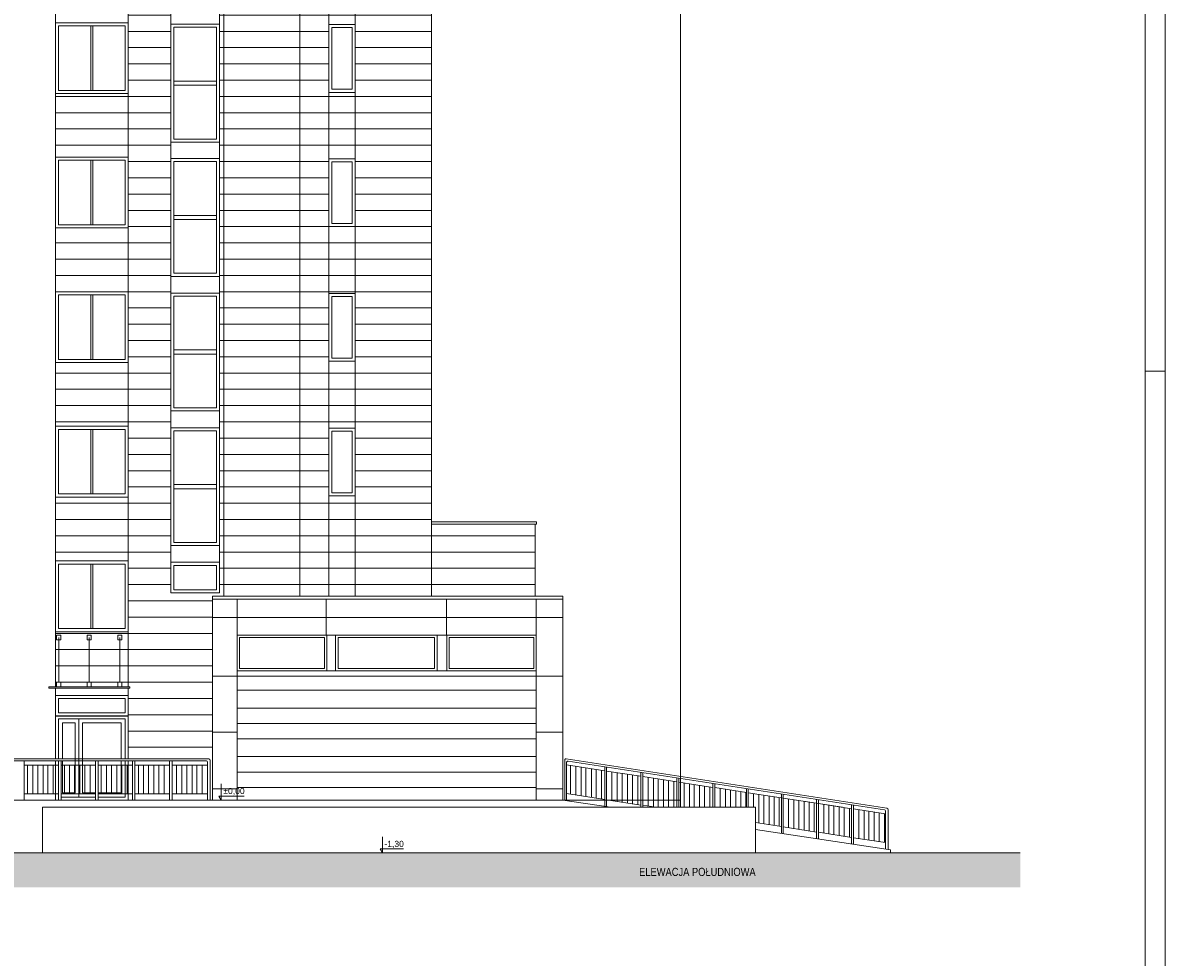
# Paper-space layout 'A-43 ELEWACJE' of a CAD drawing. Header units: millimetres. Extents: x -1100 to 1100, y 0 to 900.
# Tile 23 of 24: x 819 to 1100, y 450 to 680. Entities that reach past the tile are written whole.
import ezdxf
from ezdxf.xclip import XClip

# ---------------------------------------------------------------- set-up
doc = ezdxf.new("R2010")
doc.units = ezdxf.units.MM
doc.header["$MEASUREMENT"] = 0
doc.header["$XCLIPFRAME"] = 0
doc.linetypes.add('KURZGESTRICHELT', pattern=[550, 400, -150])
for name, color, linetype, lineweight in [('A_Arkusz_Nr_pióra__1', 7, 'Continuous', 20), ('A_opis_Nr_pióra__1', 7, 'Continuous', 20), ('A_ściany_Nr_pióra__1', 7, 'Continuous', 20), ('A_ściany_Nr_pióra__2', 8, 'Continuous', 13), ('A_ściany_Nr_pióra__3', 252, 'Continuous', 13)]:
    doc.layers.add(name, color=color, linetype=linetype, lineweight=lineweight)
for name, color, linetype, lineweight, true_color in [('A_Arkusz_Nr_pióra__237', 7, 'Continuous', 5, 0x343434), ('A_linie_Nr_pióra__10', 7, 'Continuous', 13, 0x4b4b4b), ('A_wymiary_Nr_pióra__7', 7, 'Continuous', 18, 0x171717)]:
    doc.layers.add(name, color=color, linetype=linetype, lineweight=lineweight, true_color=true_color)
doc.layers.add('A_ściany', color=7, linetype='Continuous')
doc.styles.add('STYL_AUTOMATYCZNY_2', font='ARIALN.TTF')
doc.styles.add('STYL_AUTOMATYCZNY_4', font='arial.ttf')
pattern_1 = [(0, (-1989.549, 1773.546), (0, 4), [])]

# ---------------------------------------------------------------- blocks, each defined once
blk = doc.blocks.new('Rysunek_4_4', base_point=(-1989.55, 1773.55))
at = {"layer": 'A_ściany', "linetype": 'Continuous', "lineweight": 13}
h = blk.add_hatch(dxfattribs=at)
h.set_pattern_fill('BONIE_0004', color=8, style=0, pattern_type=2)
h.set_pattern_definition(pattern_1)
h.paths.add_polyline_path([(887.35, 538.7), (887.35, 846.96), (868.65, 846.96), (868.65, 538.7)])
h = blk.add_hatch(dxfattribs=at)
h.set_pattern_fill('BONIE_0004', color=8, style=0, pattern_type=2)
h.set_pattern_definition(pattern_1)
h.paths.add_polyline_path([(900.95, 538.7), (945.18, 538.7), (945.18, 556.07), (919.75, 556.07), (919.75, 846.96), (900.95, 846.96)])
h = blk.add_hatch(dxfattribs=at)
h.set_pattern_fill('BONIE_0004', color=8, style=0, pattern_type=2)
h.set_pattern_definition(pattern_1)
h.paths.add_polyline_path([(855.63, 835.45), (845.21, 835.45), (845.21, 498.9), (865.93, 498.9), (865.93, 538.7), (868.65, 538.7), (868.65, 811.57), (867.63, 811.57), (867.63, 539.52), (855.63, 539.52)])
h = blk.add_hatch(dxfattribs=at)
h.set_pattern_fill('BONIE_0004', color=8, style=0, pattern_type=2)
h.set_pattern_definition(pattern_1)
h.paths.add_polyline_path([(887.35, 835.45), (887.35, 538.7), (894.45, 538.7), (894.45, 835.45)])
h = blk.add_hatch(dxfattribs=at)
h.set_pattern_fill('BONIE_0004', color=8, style=0, pattern_type=2)
h.set_pattern_definition(pattern_1)
h.paths.add_polyline_path([(900.95, 679.22), (900.95, 695.75), (894.49, 695.75), (894.49, 679.22)])
h = blk.add_hatch(dxfattribs=at)
h.set_pattern_fill('BONIE_0004', color=8, style=0, pattern_type=2)
h.set_pattern_definition(pattern_1)
h.paths.add_polyline_path([(900.95, 646.22), (900.95, 662.65), (894.49, 662.65), (894.49, 646.22)])
h = blk.add_hatch(dxfattribs=at)
h.set_pattern_fill('BONIE_0004', color=8, style=0, pattern_type=2)
h.set_pattern_definition(pattern_1)
h.paths.add_polyline_path([(845.21, 662.27), (827.31, 662.27), (827.31, 646.65), (845.21, 646.65)])
h = blk.add_hatch(dxfattribs=at)
h.set_pattern_fill('BONIE_0004', color=8, style=0, pattern_type=2)
h.set_pattern_definition(pattern_1)
h.paths.add_polyline_path([(845.21, 629.27), (827.31, 629.27), (827.31, 613.55), (845.21, 613.55)])
h = blk.add_hatch(dxfattribs=at)
h.set_pattern_fill('BONIE_0004', color=8, style=0, pattern_type=2)
h.set_pattern_definition(pattern_1)
h.paths.add_polyline_path([(900.95, 613.12), (900.95, 629.55), (894.49, 629.55), (894.49, 613.12)])
h = blk.add_hatch(dxfattribs=at)
h.set_pattern_fill('BONIE_0004', color=8, style=0, pattern_type=2)
h.set_pattern_definition(pattern_1)
h.paths.add_polyline_path([(845.21, 596.17), (827.31, 596.17), (827.31, 580.45), (845.21, 580.45)])
h = blk.add_hatch(dxfattribs=at)
h.set_pattern_fill('BONIE_0004', color=8, style=0, pattern_type=2)
h.set_pattern_definition(pattern_1)
h.paths.add_polyline_path([(900.95, 580.02), (900.95, 596.45), (894.49, 596.45), (894.49, 580.02)])
h = blk.add_hatch(dxfattribs=at)
h.set_pattern_fill('BONIE_0004', color=8, style=0, pattern_type=2)
h.set_pattern_definition(pattern_1)
h.paths.add_polyline_path([(845.21, 563.07), (827.31, 563.07), (827.31, 547.35), (845.21, 547.35)])
h = blk.add_hatch(dxfattribs=at)
h.set_pattern_fill('BONIE_0004', color=8, style=0, pattern_type=2)
h.set_pattern_definition(pattern_1)
h.paths.add_polyline_path([(894.49, 563.35), (894.49, 538.7), (900.95, 538.7), (900.95, 563.35)])
h = blk.add_hatch(dxfattribs=at)
h.set_pattern_fill('BONIE_0004', color=8, style=0, pattern_type=2)
h.set_pattern_definition(pattern_1)
h.paths.add_polyline_path([(845.21, 529.97), (827.31, 529.97), (827.31, 514.25), (845.21, 514.25)])
blk.add_hatch(color=8, dxfattribs=at).paths.add_polyline_path([(699.03, 467.15), (1064.41, 467.15), (1064.41, 475.57), (699.03, 475.57)])
at = {"layer": 'A_linie_Nr_pióra__10', "color": 251, "linetype": 'KURZGESTRICHELT', "lineweight": 13, "true_color": 0x4b4b4b}
blk.add_line((757.3, 488.57), (980.92, 488.57), dxfattribs=at)
at = {"layer": 'A_wymiary_Nr_pióra__7', "color": 250, "linetype": 'Continuous', "lineweight": 18, "true_color": 0x171717}
for p, q in [((868.07, 488.57), (868.07, 492.57)), ((868.07, 488.57), (867.32, 488.57)), ((868.07, 488.57), (867.49, 489.57)), ((867.49, 489.57), (868.07, 489.57)), ((868.07, 489.57), (873.71, 489.57)), ((868.07, 488.57), (868.82, 488.57)), ((907.65, 475.57), (907.65, 479.57)), ((907.65, 475.57), (906.9, 475.57)), ((907.65, 475.57), (907.07, 476.57)), ((907.07, 476.57), (907.65, 476.57)), ((907.65, 476.57), (912.84, 476.57)), ((907.65, 475.57), (908.4, 475.57))]:
    blk.add_line(p, q, dxfattribs=at)
at = {"layer": 'A_ściany_Nr_pióra__1', "color": 7, "linetype": 'Continuous', "lineweight": 20}
for p, q in [((868.65, 538.7), (868.65, 846.96)), ((887.35, 846.96), (887.35, 538.7)), ((900.95, 846.96), (900.95, 538.7)), ((919.75, 846.96), (919.75, 538.7)), ((980.92, 835.45), (980.92, 486.79)), ((919.75, 556.4), (945.18, 556.4)), ((945.18, 556.4), (945.18, 538.7)), ((865.93, 488.57), (865.93, 538.7)), ((865.93, 538.7), (951.99, 538.7)), ((951.99, 538.7), (951.99, 488.57)), ((827.31, 516.08), (827.31, 498.67)), ((845.21, 516.08), (845.21, 498.67)), ((827.31, 498.21), (827.31, 488.57)), ((845.21, 498.21), (845.21, 488.57)), ((953.89, 497.07), (953.89, 490.01)), ((795.69, 488.57), (865.93, 488.57)), ((951.99, 488.57), (963.69, 486.79)), ((999.37, 486.79), (824.14, 486.79)), ((824.14, 486.79), (824.14, 475.57)), ((999.37, 475.57), (999.37, 486.79)), ((999.37, 481.37), (1032.47, 476.35)), ((699.03, 475.57), (1064.41, 475.57)), ((1032.47, 476.35), (1032.47, 475.57))]:
    blk.add_line(p, q, dxfattribs=at)
at = {"layer": 'A_ściany_Nr_pióra__2', "color": 8, "linetype": 'Continuous', "lineweight": 13}
for p, q in [((919.75, 556.95), (945.56, 556.95)), ((945.56, 556.4), (945.18, 556.4)), ((945.56, 556.95), (945.56, 556.4)), ((865.93, 538), (951.99, 538)), ((871.97, 488.57), (871.97, 538)), ((893.84, 529.1), (893.84, 538)), ((923.43, 529.1), (923.43, 538)), ((945.43, 488.57), (945.43, 538)), ((951.99, 533.49), (865.93, 533.49)), ((828.11, 528.51), (828.11, 517.55)), ((835.58, 528.51), (835.58, 517.55)), ((843.12, 528.51), (843.12, 517.55)), ((871.97, 519.06), (865.93, 519.06)), ((951.99, 519.06), (945.43, 519.06)), ((825.66, 516.41), (845.59, 516.41)), ((825.66, 516.41), (825.66, 516.08)), ((825.66, 516.08), (845.59, 516.08)), ((845.59, 516.41), (845.59, 516.08)), ((871.97, 505.29), (865.93, 505.29)), ((951.99, 505.29), (945.43, 505.29)), ((795.7, 498.67), (865.03, 498.67)), ((795.7, 498.21), (864.39, 498.21)), ((819.59, 497.16), (828.07, 497.16)), ((819.63, 488.57), (819.63, 498.21)), ((820.44, 497.16), (820.44, 490.1)), ((821.73, 497.16), (821.73, 490.1)), ((822.95, 497.16), (822.95, 490.1)), ((824.27, 497.16), (824.27, 490.1)), ((825.46, 497.16), (825.46, 490.1)), ((826.76, 497.16), (826.76, 490.1)), ((828.07, 488.57), (828.07, 498.21)), ((828.66, 497.16), (837.14, 497.16)), ((828.7, 488.57), (828.7, 498.21)), ((829.51, 497.16), (829.51, 490.1)), ((830.8, 497.16), (830.8, 490.1)), ((832.02, 497.16), (832.02, 490.1)), ((833.34, 497.16), (833.34, 490.1)), ((834.53, 497.16), (834.53, 490.1)), ((835.83, 497.16), (835.83, 490.1)), ((837.14, 488.57), (837.14, 498.21)), ((837.77, 488.57), (837.77, 498.21)), ((837.77, 497.16), (846.21, 497.16)), ((838.58, 497.16), (838.58, 490.1)), ((839.87, 497.16), (839.87, 490.1)), ((841.09, 497.16), (841.09, 490.1)), ((842.41, 497.16), (842.41, 490.1)), ((843.6, 497.16), (843.6, 490.1)), ((844.9, 497.16), (844.9, 490.1)), ((846.21, 488.57), (846.21, 498.21)), ((846.84, 488.57), (846.84, 498.21)), ((846.84, 497.16), (855.31, 497.16)), ((847.69, 497.16), (847.69, 490.1)), ((848.97, 497.16), (848.97, 490.1)), ((850.2, 497.16), (850.2, 490.1)), ((851.51, 497.16), (851.51, 490.1)), ((852.71, 497.16), (852.71, 490.1)), ((854.01, 497.16), (854.01, 490.1)), ((855.31, 488.57), (855.31, 498.21)), ((855.95, 488.57), (855.95, 498.21)), ((855.95, 497.16), (864.69, 497.16)), ((857.07, 497.16), (857.07, 490.1)), ((858.35, 497.16), (858.35, 490.1)), ((859.58, 497.16), (859.58, 490.1)), ((860.89, 497.16), (860.89, 490.1)), ((862.09, 497.16), (862.09, 490.1)), ((863.39, 497.16), (863.39, 490.1)), ((864.69, 488.57), (864.69, 497.91)), ((865.33, 488.57), (865.33, 498.37)), ((952.45, 488.5), (952.45, 498.38)), ((1031.64, 486.55), (952.8, 498.67)), ((952.91, 488.42), (952.91, 497.85)), ((962.29, 495.78), (952.91, 497.22)), ((1031.01, 486.19), (953.26, 498.14)), ((955.19, 496.87), (955.19, 489.81)), ((956.49, 496.67), (956.49, 489.61)), ((957.68, 496.49), (957.68, 489.43)), ((959, 496.28), (959, 489.22)), ((960.22, 496.1), (960.22, 489.04)), ((961.51, 495.9), (961.51, 488.84)), ((962.29, 487), (962.29, 496.76)), ((962.75, 486.93), (962.75, 496.69)), ((971.16, 494.42), (962.75, 495.71)), ((964.06, 495.51), (964.06, 488.45)), ((965.36, 495.31), (965.36, 488.25)), ((966.55, 495.12), (966.55, 488.06)), ((967.87, 494.92), (967.87, 487.86)), ((969.09, 494.73), (969.09, 487.67)), ((970.38, 494.54), (970.38, 487.47)), ((971.16, 486.79), (971.16, 495.39)), ((971.62, 486.79), (971.62, 495.32)), ((980.03, 493.05), (971.62, 494.34)), ((972.93, 494.14), (972.93, 487.08)), ((871.97, 491.33), (865.93, 491.33)), ((951.99, 491.33), (945.43, 491.33)), ((974.23, 493.94), (974.23, 486.79)), ((975.42, 493.76), (975.42, 486.79)), ((976.74, 493.56), (976.74, 486.79)), ((977.96, 493.37), (977.96, 486.79)), ((979.25, 493.17), (979.25, 486.79)), ((980.03, 486.79), (980.03, 494.03)), ((980.49, 486.79), (980.49, 493.96)), ((988.89, 491.69), (980.49, 492.98)), ((981.8, 492.78), (981.8, 486.79)), ((983.1, 492.58), (983.1, 486.79)), ((984.29, 492.4), (984.29, 486.79)), ((985.61, 492.19), (985.61, 486.79)), ((986.83, 492.01), (986.83, 486.79)), ((988.12, 491.81), (988.12, 486.79)), ((988.89, 486.79), (988.89, 492.66)), ((989.36, 486.79), (989.36, 492.59)), ((997.09, 490.43), (989.36, 491.62)), ((990.66, 491.42), (990.66, 486.79)), ((997.09, 486.79), (997.09, 491.4)), ((997.55, 486.79), (997.55, 491.33)), ((819.59, 490.1), (828.07, 490.1)), ((828.66, 490.1), (837.14, 490.1)), ((837.77, 490.1), (846.21, 490.1)), ((846.84, 490.1), (855.31, 490.1)), ((855.95, 490.1), (864.69, 490.1)), ((962.29, 488.72), (952.91, 490.16)), ((971.16, 487.35), (962.75, 488.65)), ((991.96, 491.22), (991.96, 486.79)), ((993.16, 491.03), (993.16, 486.79)), ((994.47, 490.83), (994.47, 486.79)), ((995.7, 490.64), (995.7, 486.79)), ((996.98, 490.44), (996.98, 486.79)), ((1020.75, 486.79), (997.55, 490.36)), ((998.86, 490.16), (998.86, 486.79)), ((1000.16, 489.96), (1000.16, 482.89)), ((1001.35, 489.77), (1001.35, 482.71)), ((1002.67, 489.57), (1002.67, 482.51)), ((1003.89, 489.38), (1003.89, 482.32)), ((1005.18, 489.18), (1005.18, 482.12)), ((1005.7, 480.41), (1005.7, 490.08)), ((1006.17, 480.34), (1006.17, 490.01)), ((1014.32, 487.78), (1006.17, 489.03)), ((1007.47, 488.83), (1007.47, 481.77)), ((1008.77, 488.63), (1008.77, 481.57)), ((1009.97, 488.45), (1009.97, 481.39)), ((1014.32, 479.11), (1014.32, 488.76)), ((1014.78, 479.03), (1014.78, 488.68)), ((974.83, 486.79), (971.62, 487.28)), ((1011.28, 488.24), (1011.28, 481.18)), ((1012.51, 488.06), (1012.51, 480.99)), ((1013.79, 487.86), (1013.79, 480.8)), ((1022.94, 486.45), (1014.78, 487.71)), ((1016.09, 487.51), (1016.09, 480.44)), ((1017.39, 487.31), (1017.39, 480.24)), ((1018.59, 487.12), (1018.59, 480.06)), ((1019.9, 486.92), (1019.9, 479.86)), ((1021.13, 486.73), (1021.13, 479.67)), ((1022.41, 486.53), (1022.41, 479.47)), ((1022.94, 477.8), (1022.94, 487.43)), ((1023.4, 477.73), (1023.4, 487.36)), ((1031.26, 485.17), (1023.4, 486.38)), ((1024.71, 486.18), (1024.71, 479.12)), ((1026.01, 485.98), (1026.01, 478.92)), ((1027.2, 485.8), (1027.2, 478.74)), ((1031.26, 476.54), (1031.26, 485.89)), ((1031.9, 476.44), (1031.9, 486.25)), ((1005.7, 482.04), (999.37, 483.02)), ((1028.52, 485.59), (1028.52, 478.53)), ((1029.74, 485.41), (1029.74, 478.34)), ((1031.03, 485.21), (1031.03, 478.15)), ((1014.32, 480.72), (1006.17, 481.97)), ((1022.94, 479.39), (1014.78, 480.64)), ((1031.26, 478.11), (1023.4, 479.32))]:
    blk.add_line(p, q, dxfattribs=at)
at = {"layer": 'A_ściany_Nr_pióra__2', "color": 8, "linetype": 'Continuous', "lineweight": 13, "flags": 128}
for points in [[(828.62, 527.96), (827.6, 527.96), (827.6, 529.1), (828.62, 529.1)], [(836.09, 527.96), (835.07, 527.96), (835.07, 529.1), (836.09, 529.1)], [(843.63, 527.96), (842.61, 527.96), (842.61, 529.1), (843.63, 529.1)]]:
    blk.add_lwpolyline(points, close=True, dxfattribs=at)
for points in [[(828.52, 516.41), (827.7, 516.41, -0.414214), (827.6, 516.51), (827.6, 517.45, -0.414214), (827.7, 517.55), (828.52, 517.55, -0.414214), (828.62, 517.45), (828.62, 516.51, -0.414214)], [(835.99, 516.41), (835.17, 516.41, -0.414214), (835.07, 516.51), (835.07, 517.45, -0.414214), (835.17, 517.55), (835.99, 517.55, -0.414214), (836.09, 517.45), (836.09, 516.51, -0.414214)], [(843.53, 516.41), (842.71, 516.41, -0.414214), (842.61, 516.51), (842.61, 517.45, -0.414214), (842.71, 517.55), (843.53, 517.55, -0.414214), (843.63, 517.45), (843.63, 516.51, -0.414214)]]:
    blk.add_lwpolyline(points, format="xyb", close=True, dxfattribs=at)
at = {"layer": 'A_ściany_Nr_pióra__2', "color": 8, "linetype": 'Continuous', "lineweight": 13}
for centre, start, end in [((864.39, 497.91), 0, 90), ((865.03, 498.37), 0, 90), ((952.75, 498.38), 81.2578, 180), ((953.21, 497.85), 81.2578, 180), ((1030.96, 485.89), 0, 81.2578), ((1031.6, 486.25), 0, 81.2578)]:
    blk.add_arc(centre, 0.3, start, end, dxfattribs=at)
at = {"layer": 'A_ściany_Nr_pióra__3', "color": 252, "linetype": 'Continuous', "lineweight": 13}
for p, q in [((827.31, 835.45), (827.31, 516.41)), ((845.21, 835.45), (845.21, 516.41)), ((855.63, 835.45), (855.63, 539.52)), ((867.63, 539.52), (867.63, 835.45)), ((894.45, 835.45), (894.45, 538.7)), ((827.31, 662.27), (827.31, 679.65)), ((827.31, 679.65), (845.21, 679.65)), ((845.21, 679.65), (845.21, 662.27)), ((855.63, 650.32), (855.63, 679.32)), ((855.63, 679.32), (867.63, 679.32)), ((867.63, 679.32), (867.63, 650.32)), ((828.06, 663.02), (828.06, 678.9)), ((828.06, 678.9), (844.46, 678.9)), ((836.01, 678.9), (836.01, 663.02)), ((836.51, 678.9), (836.51, 663.02)), ((844.46, 678.9), (844.46, 663.02)), ((856.38, 651.07), (856.38, 678.57)), ((856.38, 678.57), (866.88, 678.57)), ((866.88, 678.57), (866.88, 651.07)), ((894.49, 679.22), (900.95, 679.22)), ((894.49, 662.55), (894.49, 679.22)), ((895.24, 663.3), (895.24, 678.47)), ((895.24, 678.47), (900.2, 678.47)), ((900.2, 678.47), (900.2, 663.3)), ((900.95, 662.55), (900.95, 679.22)), ((866.88, 665.32), (856.38, 665.32)), ((844.46, 663.02), (828.06, 663.02)), ((856.38, 664.32), (866.88, 664.32)), ((900.95, 662.55), (894.49, 662.55)), ((900.2, 663.3), (895.24, 663.3)), ((845.21, 662.27), (827.31, 662.27)), ((867.63, 650.32), (855.58, 650.32)), ((867.63, 650.32), (855.63, 650.32)), ((866.88, 651.07), (856.38, 651.07)), ((827.31, 629.27), (827.31, 646.65)), ((827.31, 646.65), (845.21, 646.65)), ((828.06, 630.02), (828.06, 645.9)), ((828.06, 645.9), (844.46, 645.9)), ((836.01, 645.9), (836.01, 630.02)), ((836.51, 645.9), (836.51, 630.02)), ((844.46, 645.9), (844.46, 630.02)), ((845.21, 646.65), (845.21, 629.27)), ((855.63, 617.32), (855.63, 646.32)), ((855.63, 646.32), (867.63, 646.32)), ((867.63, 646.32), (867.63, 617.32)), ((894.49, 646.22), (900.95, 646.22)), ((894.49, 629.55), (894.49, 646.22)), ((900.95, 629.55), (900.95, 646.22)), ((856.38, 618.07), (856.38, 645.57)), ((856.38, 645.57), (866.88, 645.57)), ((866.88, 645.57), (866.88, 618.07)), ((895.24, 630.3), (895.24, 645.47)), ((895.24, 645.47), (900.2, 645.47)), ((900.2, 645.47), (900.2, 630.3)), ((866.88, 632.32), (856.38, 632.32)), ((845.21, 629.27), (827.31, 629.27)), ((844.46, 630.02), (828.06, 630.02)), ((856.38, 631.32), (866.88, 631.32)), ((900.95, 629.55), (894.49, 629.55)), ((900.2, 630.3), (895.24, 630.3)), ((866.88, 618.07), (856.38, 618.07)), ((867.63, 617.32), (855.58, 617.32)), ((867.63, 617.32), (855.63, 617.32)), ((827.31, 596.17), (827.31, 613.55)), ((827.31, 613.55), (845.21, 613.55)), ((828.06, 596.92), (828.06, 612.8)), ((828.06, 612.8), (844.46, 612.8)), ((836.01, 612.8), (836.01, 596.92)), ((836.51, 612.8), (836.51, 596.92)), ((844.46, 612.8), (844.46, 596.92)), ((845.21, 613.55), (845.21, 596.17)), ((855.63, 584.22), (855.63, 613.22)), ((855.63, 613.22), (867.63, 613.22)), ((856.38, 584.97), (856.38, 612.47)), ((856.38, 612.47), (866.88, 612.47)), ((866.88, 612.47), (866.88, 584.97)), ((867.63, 613.22), (867.63, 584.22)), ((894.49, 613.12), (900.95, 613.12)), ((894.49, 596.45), (894.49, 613.12)), ((895.24, 597.2), (895.24, 612.37)), ((895.24, 612.37), (900.2, 612.37)), ((900.2, 612.37), (900.2, 597.2)), ((900.95, 596.45), (900.95, 613.12)), ((866.88, 599.22), (856.38, 599.22)), ((856.38, 598.22), (866.88, 598.22)), ((845.21, 596.17), (827.31, 596.17)), ((844.46, 596.92), (828.06, 596.92)), ((900.95, 596.45), (894.49, 596.45)), ((900.2, 597.2), (895.24, 597.2)), ((867.63, 584.22), (855.58, 584.22)), ((867.63, 584.22), (855.63, 584.22)), ((866.88, 584.97), (856.38, 584.97)), ((827.31, 563.07), (827.31, 580.45)), ((827.31, 580.45), (845.21, 580.45)), ((828.06, 563.82), (828.06, 579.7)), ((828.06, 579.7), (844.46, 579.7)), ((836.01, 579.7), (836.01, 563.82)), ((836.51, 579.7), (836.51, 563.82)), ((844.46, 579.7), (844.46, 563.82)), ((845.21, 580.45), (845.21, 563.07)), ((855.63, 551.12), (855.63, 580.12)), ((855.63, 580.12), (867.63, 580.12)), ((856.38, 551.87), (856.38, 579.37)), ((856.38, 579.37), (866.88, 579.37)), ((866.88, 579.37), (866.88, 551.87)), ((867.63, 580.12), (867.63, 551.12)), ((894.49, 580.02), (900.95, 580.02)), ((894.49, 563.35), (894.49, 580.02)), ((895.24, 564.1), (895.24, 579.27)), ((895.24, 579.27), (900.2, 579.27)), ((900.2, 579.27), (900.2, 564.1)), ((900.95, 563.35), (900.95, 580.02)), ((866.88, 566.12), (856.38, 566.12)), ((856.38, 565.12), (866.88, 565.12)), ((845.21, 563.07), (827.31, 563.07)), ((844.46, 563.82), (828.06, 563.82)), ((900.95, 563.35), (894.49, 563.35)), ((900.2, 564.1), (895.24, 564.1)), ((867.63, 551.12), (855.58, 551.12)), ((867.63, 551.12), (855.63, 551.12)), ((866.88, 551.87), (856.38, 551.87)), ((827.31, 529.97), (827.31, 547.35)), ((827.31, 547.35), (845.21, 547.35)), ((828.06, 530.72), (828.06, 546.6)), ((828.06, 546.6), (844.46, 546.6)), ((836.01, 546.6), (836.01, 530.72)), ((836.51, 546.6), (836.51, 530.72)), ((844.46, 546.6), (844.46, 530.72)), ((845.21, 547.35), (845.21, 529.97)), ((855.63, 539.52), (855.63, 547.02)), ((855.63, 547.02), (867.63, 547.02)), ((856.38, 540.27), (856.38, 546.27)), ((856.38, 546.27), (866.88, 546.27)), ((866.88, 546.27), (866.88, 540.27)), ((867.63, 547.02), (867.63, 539.52)), ((867.63, 539.52), (855.63, 539.52)), ((867.63, 539.52), (855.63, 539.52)), ((866.88, 540.27), (856.38, 540.27)), ((844.46, 530.72), (828.06, 530.72)), ((845.21, 529.97), (827.31, 529.97)), ((871.97, 488.57), (871.97, 529.1)), ((871.97, 529.1), (945.43, 529.1)), ((894.02, 529.1), (894.02, 520.33)), ((945.43, 529.1), (945.43, 488.57)), ((871.97, 520.33), (945.43, 520.33)), ((871.97, 519.06), (945.43, 519.06)), ((827.31, 514.25), (845.21, 514.25)), ((871.97, 515.55), (945.43, 515.55)), ((828.06, 513.5), (844.46, 513.5)), ((828.06, 509.98), (828.06, 513.5)), ((844.46, 509.98), (844.46, 513.5)), ((871.97, 511.19), (945.43, 511.19)), ((827.31, 509.27), (845.21, 509.27)), ((827.31, 498.67), (827.31, 509.27)), ((827.31, 509.23), (845.21, 509.23)), ((828.06, 509.98), (844.46, 509.98)), ((828.06, 508.52), (844.46, 508.52)), ((828.06, 498.67), (828.06, 508.52)), ((833.08, 508.52), (833.08, 489.32)), ((844.46, 508.52), (844.46, 498.67)), ((845.21, 509.27), (845.21, 498.67)), ((871.97, 507.4), (945.43, 507.4)), ((871.97, 503.6), (945.43, 503.6)), ((827.31, 488.57), (827.31, 498.21)), ((828.06, 489.32), (828.06, 498.21)), ((844.46, 498.21), (844.46, 489.32)), ((845.21, 498.21), (845.21, 491.89)), ((871.97, 499.25), (945.43, 499.25)), ((871.97, 495.45), (945.43, 495.45)), ((871.97, 491.66), (945.43, 491.66)), ((845.21, 488.57), (827.31, 488.57)), ((828.07, 489.32), (828.06, 489.32)), ((837.14, 489.32), (828.7, 489.32)), ((844.46, 489.32), (837.77, 489.32))]:
    blk.add_line(p, q, dxfattribs=at)
at = {"layer": 'A_ściany_Nr_pióra__3', "color": 252, "linetype": 'Continuous', "lineweight": 13, "flags": 128}
for points in [[(894.02, 529.1), (894.02, 520.33), (871.97, 520.33), (871.97, 529.1)], [(893.42, 528.5), (893.42, 520.93), (872.57, 520.93), (872.57, 528.5)], [(921.08, 529.1), (921.08, 520.33), (896.15, 520.33), (896.15, 529.1)], [(920.48, 528.5), (920.48, 520.93), (896.75, 520.93), (896.75, 528.5)], [(945.43, 529.1), (945.43, 520.33), (923.45, 520.33), (923.45, 529.1)], [(944.83, 528.5), (944.83, 520.93), (924.05, 520.93), (924.05, 528.5)]]:
    blk.add_lwpolyline(points, close=True, dxfattribs=at)
for points in [[(829.06, 498.67), (829.06, 507.52), (832.12, 507.52), (832.12, 490.32), (829.06, 490.32), (829.06, 498.21)], [(843.46, 498.67), (843.46, 507.52), (833.95, 507.52), (833.95, 490.32), (837.14, 490.32)], [(837.77, 490.32), (843.46, 490.32), (843.46, 498.21)]]:
    blk.add_lwpolyline(points, dxfattribs=at)
at = {"layer": 'A_opis_Nr_pióra__1', "color": 7, "linetype": 'Continuous', "lineweight": 20, "insert": (999.37, 469.88), "char_height": 2, "attachment_point": 9, "style": 'STYL_AUTOMATYCZNY_2'}
blk.add_mtext('\\A1;{\\pqr;\\fArial Narrow|b0|i0|c238|p0;\\W1.000000;ELEWACJA POŁUDNIOWA}', dxfattribs=at)
at = {"layer": 'A_wymiary_Nr_pióra__7', "color": 250, "linetype": 'Continuous', "lineweight": 18, "true_color": 0x171717, "char_height": 1.5, "attachment_point": 7, "style": 'STYL_AUTOMATYCZNY_4'}
for s, insert, width in [('\\A1;{\\pql;\\fArial|b0|i0|c238|p0;\\W1.000000;±0,00}', (868.57, 489.77), 5.1328), ('\\A1;{\\pql;\\fArial|b0|i0|c238|p0;\\W1.000000;-1,30}', (908.15, 476.77), 4.6889)]:
    blk.add_mtext(s, dxfattribs=dict(at, insert=insert, width=width))

psp = doc.layouts.new('A-43 ELEWACJE')

# ---------------------------------------------------------------- linework, layer by layer
at = {"layer": 'A_Arkusz_Nr_pióra__1', "color": 7, "linetype": 'Continuous', "lineweight": 20}
psp.add_line((1095.1, 895.1), (1095.1, 4.9), dxfattribs=at)
at = {"layer": 'A_Arkusz_Nr_pióra__1', "color": 7, "linetype": 'Continuous', "lineweight": 20, "flags": 128}
psp.add_lwpolyline([(0, 900), (1100, 900), (1100, 0), (0, 0)], close=True, dxfattribs=at)
at = {"layer": 'A_Arkusz_Nr_pióra__237', "color": 250, "linetype": 'Continuous', "lineweight": 5, "true_color": 0x343434}
psp.add_line((1095.1, 594), (1100, 594), dxfattribs=at)

# ---------------------------------------------------------------- block references
at = {"color": 37, "linetype": 'Continuous', "lineweight": 5, "true_color": 0x656532}
ref = psp.add_blockref('Rysunek_4_4', (-1989.55, 1773.55), dxfattribs=at)
XClip(ref).set_block_clipping_path([(691.4537741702, 461.1036754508), (1079.5573394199, 893.9051068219)])

doc.saveas('drawing.dxf')
